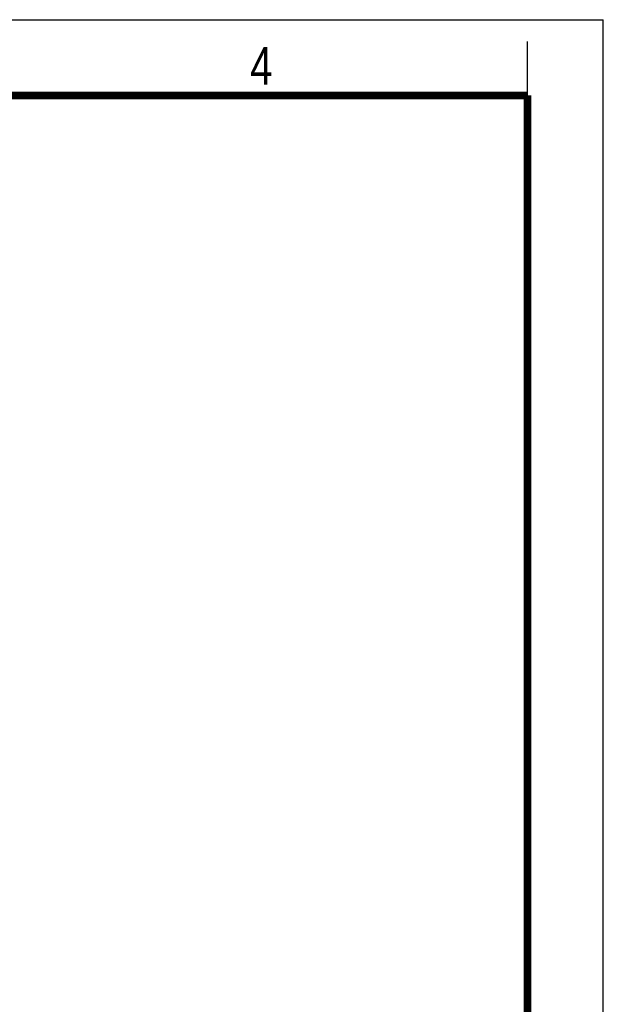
# Model space of a CAD drawing. Header units: millimetres. Extents: x 0 to 210, y 0 to 297.
# Tile 19 of 19: x 156 to 210, y 206 to 297. Entities that reach past the tile are written whole.
import ezdxf

# ---------------------------------------------------------------- set-up
doc = ezdxf.new("R2010")
doc.units = ezdxf.units.MM
doc.header["$LTSCALE"] = 19.36
doc.layers.get('0').update_dxf_attribs({"linetype": 'CONTINUOUS'})
doc.styles.add('TEXTSTYLE_2', font='txt', dxfattribs={"width": 0.75})

msp = doc.modelspace()

# ---------------------------------------------------------------- linework, layer by layer
at = {"color": 2, "linetype": 'CONTINUOUS'}
for p, q in [((0, 297), (210, 297)), ((210, 0), (210, 297)), ((203, 290), (203, 295))]:
    msp.add_line(p, q, dxfattribs=at)
at = {"color": 7, "linetype": 'CONTINUOUS', "const_width": 0.7}
for points in [[(7, 290), (203, 290)], [(203, 7), (203, 290)]]:
    msp.add_lwpolyline(points, dxfattribs=at)

# ---------------------------------------------------------------- texts
at = {"color": 5, "linetype": 'CONTINUOUS', "style": 'TEXTSTYLE_2', "width": 0.785714}
msp.add_text('4', height=3.5, dxfattribs=at).set_placement((177.3831, 290.9911))

doc.saveas('drawing.dxf')
